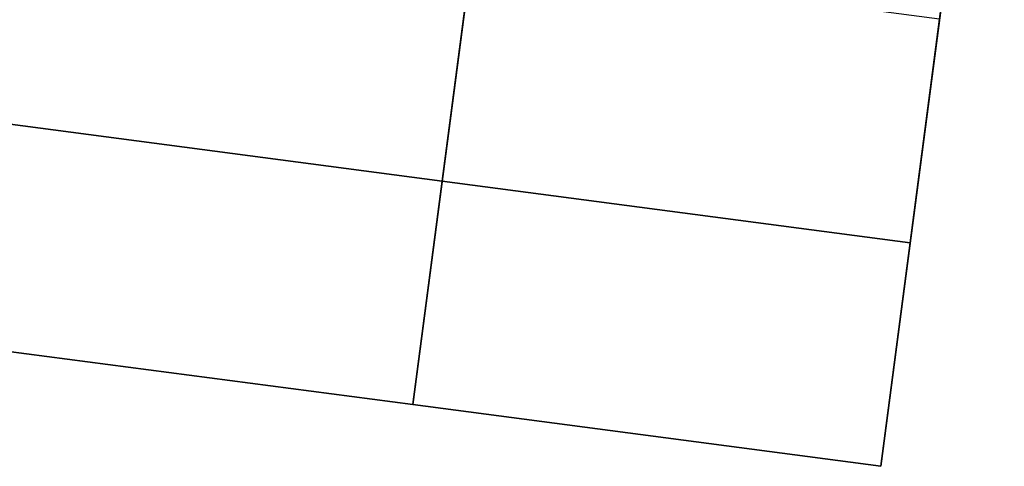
# Model space of a CAD drawing. Header units: millimetres. Extents: x 141.2 to 175.6, y 181.7 to 216.1.
# Tile 77 of 256: x 155.3 to 157.3, y 181.7 to 182.6. Entities that reach past the tile are written whole.
import ezdxf

# ---------------------------------------------------------------- set-up
doc = ezdxf.new("R2010")
doc.units = ezdxf.units.MM
doc.header["$MEASUREMENT"] = 0
doc.layers.add('Default', color=7, linetype='Continuous', true_color=0x000000)

msp = doc.modelspace()

# ---------------------------------------------------------------- meshes
at = {"layer": 'Default', "color": 43}
mesh = msp.add_polyface(dxfattribs=at)
corners = [(155.1834, 181.9345, -2.7085), (155.2485, 182.429, -2.7434), (155.3136, 182.9235, -2.7783), (155.3017, 182.8336, 10.2598), (155.3668, 183.3281, 10.2249), (155.4319, 183.8226, 10.1901), (155.4064, 183.629, 7.3969), (155.3412, 183.1332, 7.3969), (155.3394, 183.1194, 7.1974), (155.4046, 183.6151, 7.1974)]
mesh.append_faces([[corners[k] for k in face] for face in [(1, 0, 3, 3), (2, 1, 8, 8), (3, 8, 1, 1), (8, 9, 2, 2), (7, 3, 4, 4), (6, 7, 5, 5), (4, 5, 7, 7), (8, 3, 7, 7)]], dxfattribs={"color": 43})
mesh = msp.add_polyface(dxfattribs=at)
corners = [(157.0671, 181.6865, -2.7085), (157.1855, 182.5856, 10.2598), (157.1973, 182.6755, -2.7783), (157.3157, 183.5746, 10.1901), (157.2884, 183.3671, 7.1974), (157.2231, 182.8714, 7.1974), (157.2249, 182.8852, 7.3969), (157.2902, 183.381, 7.3969)]
mesh.append_faces([[corners[k] for k in face] for face in [(1, 0, 5, 5), (2, 5, 0, 0), (3, 1, 6, 6), (5, 6, 1, 1), (5, 2, 4, 4), (6, 7, 3, 3)]], dxfattribs={"color": 43})
mesh = msp.add_polyface(dxfattribs=at)
corners = [(157.1973, 182.6755, -2.7783), (156.2554, 182.7995, -2.7783), (155.3136, 182.9235, -2.7783), (157.0671, 181.6865, -2.7085), (156.1252, 181.8105, -2.7085), (155.1834, 181.9345, -2.7085)]
mesh.append_faces([[corners[k] for k in face] for face in [(4, 1, 0, 3), (5, 2, 1, 4)]], dxfattribs={"color": 43})
mesh = msp.add_polyface(dxfattribs=at)
corners = [(157.0671, 181.6865, -2.7085), (156.1252, 181.8105, -2.7085), (155.1834, 181.9345, -2.7085), (157.1263, 182.136, 3.7757), (156.1844, 182.26, 3.7757), (155.2426, 182.384, 3.7757), (157.1855, 182.5856, 10.2598), (156.2436, 182.7096, 10.2598), (155.3017, 182.8336, 10.2598)]
mesh.append_faces([[corners[k] for k in face] for face in [(4, 1, 0, 3), (5, 2, 1, 4), (7, 4, 3, 6), (8, 5, 4, 7)]], dxfattribs={"color": 43})

doc.saveas('drawing.dxf')
